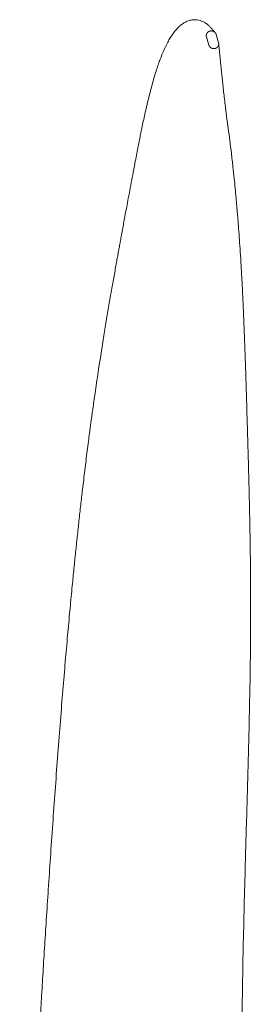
# Model space of a CAD drawing. Header units: millimetres. Extents: x 21 to 1445, y 16 to 3591.
# Tile 8 of 8: x 1294 to 1444, y 2954 to 3591. Entities that reach past the tile are written whole.
import ezdxf

# ---------------------------------------------------------------- set-up
doc = ezdxf.new("R2010")
doc.units = ezdxf.units.MM

msp = doc.modelspace()

# ---------------------------------------------------------------- linework, layer by layer
at = {"color": 7, "linetype": 'Continuous', "lineweight": 15}
for p, q in [((1416.29, 3574.33), (1414.7, 3579.75)), ((1420.96, 3581.32), (1422.55, 3575.89))]:
    msp.add_line(p, q, dxfattribs=at)
for points, knots in [([(1420.16, 3582.62), (1419.72, 3583.1), (1418.9, 3584.01), (1417.52, 3585.69), (1416.27, 3586.96), (1415.21, 3587.86), (1414.2, 3588.58), (1413.28, 3589.11), (1412.4, 3589.57), (1411.53, 3589.94), (1410.33, 3590.37), (1408.72, 3590.74), (1406.61, 3590.83), (1404.16, 3590.47), (1401.8, 3589.63), (1399.54, 3588.38), (1397.46, 3586.77), (1395.33, 3584.7), (1393.26, 3582.1), (1391.32, 3579.21), (1389.58, 3576.15), (1387.95, 3572.85), (1386.32, 3569.15), (1384.92, 3565.57), (1383.63, 3562.01), (1382.44, 3558.45), (1381.18, 3554.41), (1379.87, 3549.88), (1378.57, 3545.07), (1377.28, 3539.97), (1376.07, 3534.89), (1374.94, 3529.9), (1373.92, 3525.23), (1373, 3520.91), (1372.16, 3516.85), (1371.38, 3512.93), (1370.56, 3508.8), (1369.67, 3504.22), (1368.68, 3499.09), (1367.6, 3493.4), (1366.43, 3487.14), (1365.28, 3481.02), (1364.18, 3475.18), (1363.21, 3469.94), (1362.27, 3464.93), (1361.42, 3460.37), (1360.61, 3455.97), (1359.85, 3451.85), (1359.17, 3448.14), (1358.65, 3445.34), (1358.24, 3443.05), (1357.82, 3440.78), (1357.32, 3437.99), (1356.71, 3434.61), (1355.99, 3430.61), (1354.94, 3424.74), (1353.58, 3417), (1351.91, 3407.38), (1350.18, 3397.2), (1348.41, 3386.43), (1346.59, 3375.06), (1345, 3364.8), (1343.71, 3356.19), (1342.77, 3349.75), (1341.98, 3344.28), (1341.35, 3339.79), (1340.86, 3336.3), (1340.46, 3333.38), (1340.07, 3330.51), (1339.62, 3327.18), (1339.07, 3322.99), (1338.4, 3317.87), (1337.64, 3311.98), (1336.87, 3305.82), (1336.11, 3299.62), (1335.36, 3293.4), (1334.48, 3285.88), (1333.46, 3277.04), (1332.33, 3266.88), (1331.23, 3256.7), (1330.15, 3246.43), (1329.07, 3235.82), (1327.88, 3223.84), (1326.57, 3210.13), (1325.14, 3194.52), (1323.65, 3177.61), (1322.1, 3159.38), (1320.51, 3139.81), (1318.9, 3119.04), (1317.3, 3097.65), (1315.74, 3076.03), (1314.26, 3054.73), (1312.85, 3033.87), (1311.55, 3014.02), (1310.34, 2995.16), (1309.24, 2977.29), (1308.21, 2960.19), (1307.25, 2943.67), (1306.32, 2927.3), (1305.41, 2910.66), (1304.51, 2893.53), (1303.63, 2875.91), (1302.75, 2857.78), (1301.9, 2839.13), (1301.07, 2819.96), (1300.27, 2800.24), (1299.5, 2779.97), (1298.77, 2759.12), (1298.09, 2737.71), (1297.49, 2716.9), (1296.99, 2697.22), (1296.58, 2679.18), (1296.25, 2662.14), (1295.98, 2646.12), (1295.78, 2631.23), (1295.62, 2617.45), (1295.52, 2604.77), (1295.44, 2593.08), (1295.38, 2583.21), (1295.33, 2574.69), (1295.28, 2566.93), (1295.22, 2558.54), (1295.15, 2549.41), (1295.04, 2539.54), (1294.9, 2528.93), (1294.74, 2519.26), (1294.57, 2511.02), (1294.42, 2504.71), (1294.27, 2499.21), (1294.14, 2494.85), (1294.06, 2492.35), (1294.03, 2491.39)], [0, 0, 0, 0, 0.0057651, 0.0109689, 0.0154127, 0.0191345, 0.0222985, 0.0248517, 0.0268831, 0.0288242, 0.0309406, 0.0351982, 0.0398912, 0.0448897, 0.049904, 0.0548095, 0.0599643, 0.0657455, 0.0723498, 0.0784528, 0.0838408, 0.0902142, 0.096193, 0.1024041, 0.1070954, 0.1122869, 0.1179989, 0.1242393, 0.1308517, 0.1370842, 0.1438075, 0.1498422, 0.1553171, 0.1606091, 0.1651941, 0.1696443, 0.1743255, 0.1795881, 0.1854298, 0.1918458, 0.1988286, 0.2063729, 0.2121124, 0.2180149, 0.2234507, 0.2283337, 0.2326656, 0.2375067, 0.2414057, 0.2443631, 0.2463016, 0.2485783, 0.2514609, 0.2549502, 0.2590475, 0.2637544, 0.2729204, 0.2824934, 0.2924798, 0.3028922, 0.313757, 0.3249929, 0.3318447, 0.3377845, 0.3428054, 0.346896, 0.350043, 0.3523119, 0.3548011, 0.3577756, 0.3612443, 0.3660333, 0.3714159, 0.376848, 0.3822698, 0.387678, 0.3930713, 0.4017729, 0.4104262, 0.4190209, 0.4275467, 0.4361979, 0.4454598, 0.4572004, 0.4698438, 0.4833964, 0.4978584, 0.5132156, 0.5294409, 0.5461869, 0.5623924, 0.578657, 0.5941775, 0.6089899, 0.6226807, 0.6357384, 0.648174, 0.6599966, 0.6716715, 0.6836597, 0.6959694, 0.7086106, 0.721595, 0.7349374, 0.7486553, 0.7627685, 0.7773015, 0.7922832, 0.8077468, 0.8236653, 0.837542, 0.8507893, 0.8633953, 0.8753425, 0.8866095, 0.8969897, 0.9067063, 0.9157877, 0.9241838, 0.9298957, 0.9360245, 0.9427926, 0.9502279, 0.9583613, 0.9672268, 0.9768616, 0.982962, 0.9884601, 0.9932913, 0.9974335, 1, 1, 1, 1]), ([(1414.7, 3579.75), (1414.69, 3579.78), (1414.68, 3579.82), (1414.67, 3579.88), (1414.66, 3579.92), (1414.65, 3579.96), (1414.64, 3580.01), (1414.63, 3580.08), (1414.61, 3580.17), (1414.6, 3580.25), (1414.6, 3580.34), (1414.59, 3580.43), (1414.59, 3580.51), (1414.59, 3580.6), (1414.59, 3580.69), (1414.6, 3580.78), (1414.61, 3580.86), (1414.62, 3580.95), (1414.63, 3581.04), (1414.65, 3581.13), (1414.67, 3581.21), (1414.7, 3581.3), (1414.72, 3581.39), (1414.75, 3581.47), (1414.78, 3581.56), (1414.82, 3581.64), (1414.85, 3581.71), (1414.87, 3581.76), (1414.89, 3581.79), (1414.89, 3581.8), (1414.9, 3581.82), (1414.91, 3581.83), (1414.91, 3581.84), (1414.92, 3581.86), (1414.94, 3581.88), (1414.95, 3581.91), (1414.97, 3581.93), (1414.99, 3581.98), (1415.03, 3582.05), (1415.08, 3582.13), (1415.14, 3582.2), (1415.19, 3582.28), (1415.25, 3582.35), (1415.3, 3582.41), (1415.34, 3582.45), (1415.36, 3582.47), (1415.38, 3582.49), (1415.39, 3582.51), (1415.41, 3582.53), (1415.45, 3582.57), (1415.5, 3582.62), (1415.55, 3582.66), (1415.59, 3582.7), (1415.65, 3582.75), (1415.72, 3582.8), (1415.77, 3582.84), (1415.81, 3582.87), (1415.84, 3582.9), (1415.88, 3582.93), (1415.92, 3582.96), (1415.96, 3582.98), (1416, 3583.01), (1416.04, 3583.03), (1416.07, 3583.05), (1416.09, 3583.06), (1416.11, 3583.07), (1416.13, 3583.08), (1416.15, 3583.09), (1416.17, 3583.11), (1416.19, 3583.12), (1416.21, 3583.13), (1416.24, 3583.14), (1416.26, 3583.16), (1416.3, 3583.17), (1416.34, 3583.2), (1416.39, 3583.22), (1416.43, 3583.24), (1416.48, 3583.26), (1416.52, 3583.27), (1416.57, 3583.29), (1416.61, 3583.31), (1416.66, 3583.33), (1416.7, 3583.34), (1416.77, 3583.36), (1416.83, 3583.38), (1416.88, 3583.4), (1416.91, 3583.4), (1416.93, 3583.41), (1416.94, 3583.41), (1416.96, 3583.42), (1416.97, 3583.42), (1417, 3583.43), (1417.02, 3583.43), (1417.04, 3583.44), (1417.05, 3583.44), (1417.06, 3583.44), (1417.07, 3583.44), (1417.07, 3583.44), (1417.08, 3583.45), (1417.08, 3583.45), (1417.09, 3583.45), (1417.1, 3583.45), (1417.1, 3583.45), (1417.11, 3583.45), (1417.12, 3583.45), (1417.14, 3583.46), (1417.17, 3583.47), (1417.22, 3583.47), (1417.27, 3583.48), (1417.32, 3583.49), (1417.36, 3583.5), (1417.41, 3583.5), (1417.46, 3583.51), (1417.51, 3583.51), (1417.56, 3583.52), (1417.6, 3583.52), (1417.65, 3583.52), (1417.7, 3583.53), (1417.75, 3583.53), (1417.8, 3583.53), (1417.84, 3583.53), (1417.88, 3583.53), (1417.91, 3583.53), (1417.94, 3583.53), (1417.96, 3583.53), (1417.99, 3583.52), (1418.01, 3583.52), (1418.03, 3583.52), (1418.05, 3583.52), (1418.06, 3583.52), (1418.07, 3583.52), (1418.08, 3583.52), (1418.09, 3583.52), (1418.1, 3583.52), (1418.11, 3583.52), (1418.12, 3583.52), (1418.13, 3583.52), (1418.14, 3583.51), (1418.16, 3583.51), (1418.18, 3583.51), (1418.21, 3583.51), (1418.24, 3583.5), (1418.27, 3583.5), (1418.29, 3583.5), (1418.3, 3583.5), (1418.3, 3583.5), (1418.31, 3583.49), (1418.32, 3583.49), (1418.34, 3583.49), (1418.35, 3583.49), (1418.37, 3583.49), (1418.4, 3583.48), (1418.43, 3583.48), (1418.46, 3583.47), (1418.48, 3583.47), (1418.49, 3583.47), (1418.5, 3583.46), (1418.51, 3583.46), (1418.52, 3583.46), (1418.53, 3583.46), (1418.54, 3583.46), (1418.56, 3583.45), (1418.58, 3583.45), (1418.6, 3583.44), (1418.61, 3583.44), (1418.62, 3583.44), (1418.63, 3583.44), (1418.63, 3583.43), (1418.64, 3583.43), (1418.65, 3583.43), (1418.66, 3583.43), (1418.66, 3583.43), (1418.67, 3583.43), (1418.68, 3583.42), (1418.69, 3583.42), (1418.71, 3583.42), (1418.73, 3583.41), (1418.75, 3583.41), (1418.77, 3583.4), (1418.79, 3583.4), (1418.8, 3583.39), (1418.82, 3583.39), (1418.83, 3583.38), (1418.85, 3583.38), (1418.86, 3583.37), (1418.88, 3583.37), (1418.89, 3583.36), (1418.91, 3583.36), (1418.92, 3583.35), (1418.93, 3583.35), (1418.94, 3583.35), (1418.95, 3583.34), (1418.96, 3583.34), (1418.97, 3583.34), (1418.98, 3583.33), (1419, 3583.33), (1419.01, 3583.32), (1419.03, 3583.32), (1419.04, 3583.31), (1419.05, 3583.31), (1419.07, 3583.3), (1419.08, 3583.3), (1419.1, 3583.29), (1419.11, 3583.28), (1419.13, 3583.28), (1419.14, 3583.27), (1419.16, 3583.27), (1419.17, 3583.26), (1419.19, 3583.25), (1419.21, 3583.24), (1419.24, 3583.23), (1419.27, 3583.22), (1419.3, 3583.2), (1419.32, 3583.19), (1419.34, 3583.18), (1419.36, 3583.18), (1419.38, 3583.16), (1419.4, 3583.15), (1419.42, 3583.14), (1419.43, 3583.14), (1419.44, 3583.13), (1419.45, 3583.13), (1419.45, 3583.13), (1419.45, 3583.13), (1419.45, 3583.13), (1419.46, 3583.12), (1419.46, 3583.12), (1419.47, 3583.12), (1419.48, 3583.11), (1419.49, 3583.11), (1419.5, 3583.1), (1419.52, 3583.09), (1419.54, 3583.08), (1419.57, 3583.06), (1419.6, 3583.05), (1419.62, 3583.03), (1419.65, 3583.01), (1419.67, 3583), (1419.7, 3582.98), (1419.72, 3582.96), (1419.75, 3582.95), (1419.77, 3582.93), (1419.8, 3582.91), (1419.83, 3582.89), (1419.87, 3582.86), (1419.92, 3582.82), (1419.97, 3582.79), (1420.01, 3582.75), (1420.06, 3582.71), (1420.1, 3582.67), (1420.15, 3582.63), (1420.19, 3582.59), (1420.23, 3582.55), (1420.27, 3582.5), (1420.31, 3582.46), (1420.35, 3582.42), (1420.39, 3582.37), (1420.43, 3582.33), (1420.46, 3582.28), (1420.5, 3582.23), (1420.53, 3582.19), (1420.57, 3582.14), (1420.6, 3582.09), (1420.63, 3582.04), (1420.66, 3581.99), (1420.69, 3581.95), (1420.72, 3581.9), (1420.75, 3581.84), (1420.77, 3581.79), (1420.81, 3581.73), (1420.85, 3581.64), (1420.88, 3581.55), (1420.91, 3581.48), (1420.93, 3581.43), (1420.94, 3581.37), (1420.95, 3581.34), (1420.96, 3581.32)], [0.3193664, 0.3193664, 0.3193664, 0.3193664, 0.322115, 0.3234892, 0.3248635, 0.3262378, 0.3276121, 0.3303607, 0.3331092, 0.3358578, 0.3386064, 0.3413549, 0.3441035, 0.3468521, 0.3496006, 0.3523492, 0.3550978, 0.3578464, 0.3605949, 0.3633435, 0.3660921, 0.3688406, 0.3715892, 0.3743378, 0.3770863, 0.3798349, 0.3825835, 0.3839578, 0.3846449, 0.385332, 0.3856756, 0.3860192, 0.3863628, 0.3867063, 0.3880806, 0.3887678, 0.3894549, 0.3908292, 0.3935777, 0.3963263, 0.3990749, 0.4018235, 0.404572, 0.4073206, 0.4086949, 0.409382, 0.4100692, 0.4107563, 0.4114434, 0.4128177, 0.4155663, 0.4169406, 0.4183149, 0.4210634, 0.423812, 0.4251863, 0.4265606, 0.4279349, 0.4293091, 0.4306834, 0.4320577, 0.433432, 0.4348063, 0.4354934, 0.4361806, 0.4368677, 0.4375548, 0.438242, 0.4389291, 0.4396163, 0.4403034, 0.4409906, 0.4416777, 0.443052, 0.4444263, 0.4458006, 0.4471748, 0.4485491, 0.4499234, 0.4512977, 0.452672, 0.4540463, 0.4554205, 0.4567948, 0.4595434, 0.4609177, 0.4616048, 0.4619484, 0.462292, 0.4629791, 0.4633227, 0.4636663, 0.4650405, 0.4653841, 0.4657277, 0.4658995, 0.4660713, 0.466243, 0.4664148, 0.4665866, 0.4667584, 0.4669302, 0.467102, 0.4672737, 0.4674455, 0.4677891, 0.4691634, 0.4705377, 0.471912, 0.4732862, 0.4746605, 0.4760348, 0.4774091, 0.4787834, 0.4801577, 0.481532, 0.4829062, 0.4842805, 0.4856548, 0.4870291, 0.4884034, 0.4897777, 0.4904648, 0.4911519, 0.4918391, 0.4925262, 0.4932134, 0.4939005, 0.4942441, 0.4945877, 0.4949312, 0.4952748, 0.4952748, 0.4957433, 0.4962118, 0.4964461, 0.4966804, 0.4971489, 0.4976174, 0.4980859, 0.499023, 0.49996, 0.500897, 0.5013656, 0.5015998, 0.5018341, 0.5020683, 0.5023026, 0.5027711, 0.5032396, 0.5037082, 0.5046452, 0.5055822, 0.5065193, 0.5069878, 0.5072221, 0.5074563, 0.5079248, 0.5081591, 0.5083934, 0.5088619, 0.5093304, 0.5102674, 0.510736, 0.5109702, 0.5112045, 0.5114387, 0.511673, 0.5119073, 0.5121415, 0.5123758, 0.51261, 0.5128443, 0.5130786, 0.5135471, 0.5140156, 0.5144841, 0.5149526, 0.5158897, 0.5163582, 0.5168267, 0.5172952, 0.5177638, 0.5182323, 0.5187008, 0.5191693, 0.5196378, 0.5201064, 0.5205749, 0.5210434, 0.5212777, 0.5215119, 0.5217462, 0.5219804, 0.522449, 0.5229175, 0.523386, 0.5238545, 0.524323, 0.5247916, 0.5252601, 0.5257286, 0.5261971, 0.5266656, 0.5271342, 0.5276027, 0.5280712, 0.5285397, 0.5290082, 0.5299453, 0.5308823, 0.5318194, 0.5327564, 0.5336934, 0.534162, 0.5346305, 0.5355675, 0.5365046, 0.5369731, 0.5374416, 0.5376759, 0.537793, 0.5378516, 0.5379101, 0.5380272, 0.5381444, 0.5382615, 0.5383786, 0.5388472, 0.5393157, 0.5397842, 0.5402527, 0.5411898, 0.5421268, 0.5430638, 0.5440009, 0.5449379, 0.545875, 0.546812, 0.547749, 0.5486861, 0.5496231, 0.5505602, 0.5514972, 0.5533713, 0.5552454, 0.5571194, 0.5589935, 0.5608676, 0.5627417, 0.5646158, 0.5664898, 0.5683639, 0.570238, 0.5721121, 0.5739862, 0.5758602, 0.5777343, 0.5796084, 0.5814825, 0.5833566, 0.5852306, 0.5871047, 0.5889788, 0.5908529, 0.592727, 0.594601, 0.5964751, 0.5983492, 0.6002233, 0.6039714, 0.6077196, 0.6095937, 0.6114678, 0.6133418, 0.6152159, 0.6152159, 0.6152159, 0.6152159]), ([(1422.55, 3575.89), (1422.56, 3575.87), (1422.58, 3575.81), (1422.6, 3575.72), (1422.61, 3575.65), (1422.62, 3575.59), (1422.63, 3575.55), (1422.64, 3575.5), (1422.64, 3575.45), (1422.65, 3575.41), (1422.66, 3575.34), (1422.66, 3575.26), (1422.67, 3575.17), (1422.67, 3575.07), (1422.66, 3574.99), (1422.66, 3574.92), (1422.65, 3574.87), (1422.65, 3574.82), (1422.64, 3574.72), (1422.62, 3574.6), (1422.59, 3574.46), (1422.56, 3574.36), (1422.53, 3574.26), (1422.5, 3574.16), (1422.46, 3574.06), (1422.42, 3573.96), (1422.37, 3573.86), (1422.32, 3573.76), (1422.26, 3573.67), (1422.21, 3573.58), (1422.16, 3573.5), (1422.12, 3573.45), (1422.1, 3573.42), (1422.08, 3573.4), (1422.07, 3573.38), (1422.06, 3573.37), (1422.05, 3573.36), (1422.04, 3573.35), (1422.03, 3573.34), (1422.03, 3573.33), (1422.02, 3573.32), (1422.01, 3573.31), (1422, 3573.3), (1422, 3573.29), (1421.99, 3573.29), (1421.99, 3573.28), (1421.98, 3573.28), (1421.98, 3573.27), (1421.98, 3573.27), (1421.97, 3573.26), (1421.97, 3573.26), (1421.97, 3573.26), (1421.97, 3573.25), (1421.96, 3573.25), (1421.96, 3573.25), (1421.96, 3573.25), (1421.96, 3573.24), (1421.95, 3573.24), (1421.95, 3573.24), (1421.95, 3573.24), (1421.95, 3573.23), (1421.95, 3573.23), (1421.94, 3573.23), (1421.94, 3573.23), (1421.94, 3573.22), (1421.94, 3573.22), (1421.93, 3573.22), (1421.93, 3573.22), (1421.93, 3573.21), (1421.93, 3573.21), (1421.92, 3573.2), (1421.92, 3573.2), (1421.91, 3573.19), (1421.91, 3573.19), (1421.9, 3573.18), (1421.89, 3573.18), (1421.89, 3573.17), (1421.88, 3573.16), (1421.87, 3573.15), (1421.86, 3573.13), (1421.84, 3573.12), (1421.82, 3573.1), (1421.8, 3573.08), (1421.78, 3573.06), (1421.77, 3573.04), (1421.75, 3573.02), (1421.72, 3573), (1421.69, 3572.97), (1421.65, 3572.94), (1421.62, 3572.91), (1421.59, 3572.89), (1421.57, 3572.87), (1421.54, 3572.84), (1421.51, 3572.82), (1421.49, 3572.8), (1421.46, 3572.78), (1421.44, 3572.77), (1421.42, 3572.76), (1421.42, 3572.75), (1421.4, 3572.74), (1421.38, 3572.72), (1421.35, 3572.71), (1421.31, 3572.68), (1421.26, 3572.65), (1421.21, 3572.61), (1421.15, 3572.58), (1421.08, 3572.54), (1421, 3572.5), (1420.92, 3572.45), (1420.83, 3572.42), (1420.75, 3572.38), (1420.67, 3572.35), (1420.58, 3572.32), (1420.5, 3572.29), (1420.42, 3572.26), (1420.34, 3572.24), (1420.26, 3572.22), (1420.18, 3572.2), (1420.1, 3572.19), (1420.03, 3572.17), (1419.95, 3572.16), (1419.87, 3572.15), (1419.8, 3572.14), (1419.73, 3572.13), (1419.67, 3572.13), (1419.62, 3572.12), (1419.58, 3572.12), (1419.55, 3572.12), (1419.51, 3572.12), (1419.48, 3572.12), (1419.44, 3572.12), (1419.41, 3572.12), (1419.37, 3572.12), (1419.34, 3572.12), (1419.31, 3572.12), (1419.27, 3572.12), (1419.24, 3572.12), (1419.21, 3572.13), (1419.18, 3572.13), (1419.17, 3572.13), (1419.17, 3572.13), (1419.15, 3572.13), (1419.13, 3572.13), (1419.1, 3572.13), (1419.08, 3572.14), (1419.06, 3572.14), (1419.03, 3572.14), (1419, 3572.14), (1418.97, 3572.15), (1418.96, 3572.15), (1418.94, 3572.15), (1418.93, 3572.15), (1418.93, 3572.15), (1418.92, 3572.15), (1418.92, 3572.16), (1418.92, 3572.16), (1418.91, 3572.16), (1418.91, 3572.16), (1418.9, 3572.16), (1418.89, 3572.16), (1418.88, 3572.16), (1418.87, 3572.16), (1418.86, 3572.16), (1418.85, 3572.17), (1418.85, 3572.17), (1418.84, 3572.17), (1418.83, 3572.17), (1418.81, 3572.17), (1418.79, 3572.18), (1418.77, 3572.18), (1418.74, 3572.19), (1418.72, 3572.19), (1418.69, 3572.2), (1418.68, 3572.2), (1418.66, 3572.2), (1418.64, 3572.21), (1418.62, 3572.21), (1418.6, 3572.22), (1418.58, 3572.22), (1418.57, 3572.23), (1418.55, 3572.23), (1418.53, 3572.23), (1418.51, 3572.24), (1418.49, 3572.25), (1418.46, 3572.25), (1418.43, 3572.26), (1418.4, 3572.27), (1418.36, 3572.28), (1418.33, 3572.29), (1418.3, 3572.31), (1418.27, 3572.32), (1418.23, 3572.33), (1418.21, 3572.34), (1418.19, 3572.35), (1418.17, 3572.35), (1418.16, 3572.36), (1418.14, 3572.36), (1418.13, 3572.37), (1418.11, 3572.37), (1418.1, 3572.38), (1418.1, 3572.38), (1418.09, 3572.38), (1418.08, 3572.39), (1418.08, 3572.39), (1418.07, 3572.39), (1418.07, 3572.39), (1418.07, 3572.39), (1418.07, 3572.39), (1418.06, 3572.4), (1418.06, 3572.4), (1418.06, 3572.4), (1418.06, 3572.4), (1418.05, 3572.4), (1418.05, 3572.4), (1418.05, 3572.4), (1418.05, 3572.4), (1418.05, 3572.4), (1418.04, 3572.4), (1418.04, 3572.4), (1418.04, 3572.41), (1418.03, 3572.41), (1418.02, 3572.41), (1418.02, 3572.42), (1418.01, 3572.42), (1418, 3572.42), (1417.99, 3572.43), (1417.98, 3572.43), (1417.97, 3572.44), (1417.95, 3572.44), (1417.94, 3572.45), (1417.93, 3572.46), (1417.92, 3572.46), (1417.92, 3572.46), (1417.91, 3572.47), (1417.9, 3572.47), (1417.88, 3572.48), (1417.88, 3572.48), (1417.87, 3572.49), (1417.86, 3572.49), (1417.86, 3572.49), (1417.85, 3572.49), (1417.84, 3572.5), (1417.83, 3572.51), (1417.81, 3572.51), (1417.8, 3572.52), (1417.79, 3572.53), (1417.78, 3572.53), (1417.76, 3572.54), (1417.75, 3572.55), (1417.74, 3572.55), (1417.74, 3572.56), (1417.73, 3572.56), (1417.73, 3572.56), (1417.72, 3572.56), (1417.72, 3572.57), (1417.71, 3572.57), (1417.7, 3572.58), (1417.68, 3572.59), (1417.67, 3572.59), (1417.66, 3572.6), (1417.65, 3572.61), (1417.64, 3572.61), (1417.63, 3572.62), (1417.62, 3572.62), (1417.61, 3572.63), (1417.6, 3572.64), (1417.59, 3572.65), (1417.57, 3572.65), (1417.56, 3572.66), (1417.55, 3572.67), (1417.55, 3572.67), (1417.54, 3572.68), (1417.52, 3572.69), (1417.51, 3572.69), (1417.5, 3572.7), (1417.48, 3572.72), (1417.47, 3572.73), (1417.45, 3572.74), (1417.43, 3572.75), (1417.41, 3572.77), (1417.39, 3572.78), (1417.37, 3572.8), (1417.35, 3572.81), (1417.34, 3572.82), (1417.33, 3572.83), (1417.31, 3572.84), (1417.28, 3572.86), (1417.25, 3572.89), (1417.23, 3572.9), (1417.21, 3572.92), (1417.19, 3572.94), (1417.18, 3572.96), (1417.16, 3572.97), (1417.15, 3572.98), (1417.14, 3572.99), (1417.13, 3573), (1417.12, 3573), (1417.11, 3573.01), (1417.1, 3573.02), (1417.09, 3573.04), (1417.07, 3573.05), (1417.06, 3573.07), (1417.04, 3573.08), (1417.03, 3573.09), (1417.01, 3573.11), (1417, 3573.13), (1416.98, 3573.15), (1416.95, 3573.17), (1416.92, 3573.21), (1416.89, 3573.25), (1416.85, 3573.29), (1416.83, 3573.32), (1416.8, 3573.35), (1416.79, 3573.37), (1416.77, 3573.39), (1416.75, 3573.41), (1416.74, 3573.43), (1416.72, 3573.46), (1416.69, 3573.5), (1416.66, 3573.54), (1416.63, 3573.59), (1416.61, 3573.63), (1416.58, 3573.68), (1416.55, 3573.72), (1416.52, 3573.77), (1416.5, 3573.82), (1416.48, 3573.87), (1416.45, 3573.92), (1416.43, 3573.96), (1416.42, 3573.99), (1416.41, 3574.01), (1416.4, 3574.04), (1416.38, 3574.07), (1416.37, 3574.12), (1416.35, 3574.17), (1416.33, 3574.22), (1416.31, 3574.27), (1416.3, 3574.31), (1416.29, 3574.33)], [0.9135971, 0.9135971, 0.9135971, 0.9135971, 0.9149471, 0.9162972, 0.9176472, 0.9183223, 0.9189973, 0.9196723, 0.9203473, 0.9210223, 0.9216974, 0.9230474, 0.9243975, 0.9257475, 0.9270976, 0.9277726, 0.9284476, 0.9291226, 0.9297976, 0.9324977, 0.9338478, 0.9351978, 0.9365479, 0.9378979, 0.939248, 0.940598, 0.941948, 0.9432981, 0.9446481, 0.9459982, 0.9473482, 0.9480233, 0.9483608, 0.9486983, 0.9490358, 0.9492045, 0.9493733, 0.9495421, 0.9497108, 0.9498796, 0.9500483, 0.9502171, 0.9503858, 0.9504702, 0.9505546, 0.950639, 0.9507233, 0.9508077, 0.9508499, 0.9508921, 0.9509765, 0.9510187, 0.9510609, 0.951103, 0.9511452, 0.9511874, 0.9512296, 0.9512718, 0.951314, 0.9513562, 0.9513984, 0.9514406, 0.9514827, 0.9515249, 0.9515671, 0.9516093, 0.9516515, 0.9516937, 0.9517359, 0.9518203, 0.9519046, 0.951989, 0.9520734, 0.9521578, 0.9522421, 0.9524109, 0.9525797, 0.9527484, 0.9529172, 0.9530859, 0.9534234, 0.9537609, 0.9540985, 0.954436, 0.9547735, 0.955111, 0.9554485, 0.9561235, 0.9567985, 0.9574736, 0.9578111, 0.9581486, 0.9588236, 0.9591611, 0.9594986, 0.9601737, 0.9605112, 0.9606799, 0.9607643, 0.9608487, 0.9615237, 0.9618612, 0.9621987, 0.9635488, 0.9642238, 0.9648988, 0.9662489, 0.9675989, 0.968949, 0.970299, 0.971649, 0.9729991, 0.9743491, 0.9756992, 0.9770492, 0.9783993, 0.9797493, 0.9810994, 0.9824494, 0.9837995, 0.9851495, 0.9864995, 0.9878496, 0.9891996, 0.9905497, 0.9912247, 0.9918997, 0.9925748, 0.9932498, 0.9939248, 0.9945998, 0.9952748, 0.9959499, 0.9966249, 0.9972999, 0.9979749, 0.99865, 0.999325, 1, 1, 1, 1.0004858, 1.0009716, 1.0014575, 1.0019433, 1.0024291, 1.0029149, 1.0038866, 1.0043724, 1.0048582, 1.0051011, 1.0053441, 1.0054655, 1.005587, 1.0056477, 1.0057084, 1.0057692, 1.0058299, 1.0060728, 1.0063157, 1.0065586, 1.0068015, 1.0070444, 1.0071659, 1.0072874, 1.0075303, 1.0077732, 1.008259, 1.0087448, 1.0092307, 1.0097165, 1.0106881, 1.0111739, 1.0116598, 1.0121456, 1.0126314, 1.0131172, 1.0136031, 1.0140889, 1.0145747, 1.0150605, 1.0155464, 1.0160322, 1.016518, 1.0174897, 1.0184613, 1.019433, 1.0204046, 1.0213762, 1.0223479, 1.0233195, 1.0242912, 1.0252628, 1.0257487, 1.0262345, 1.0267203, 1.0272061, 1.027692, 1.0281778, 1.0284207, 1.0286636, 1.0289065, 1.0291494, 1.0292709, 1.0293923, 1.0295138, 1.0296353, 1.029696, 1.0297567, 1.0298174, 1.0298782, 1.0299996, 1.0300603, 1.0301211, 1.0301818, 1.0302425, 1.0303033, 1.030364, 1.0304854, 1.0306069, 1.0308498, 1.0310927, 1.0313356, 1.0315785, 1.0318215, 1.0320644, 1.0325502, 1.033036, 1.0335218, 1.0340077, 1.0344935, 1.0346149, 1.0347364, 1.0349793, 1.0354651, 1.035951, 1.0361939, 1.0364368, 1.0366797, 1.0368012, 1.0369226, 1.0374084, 1.0378943, 1.0383801, 1.0388659, 1.0393517, 1.0398376, 1.0403234, 1.0408092, 1.0410521, 1.041295, 1.0414165, 1.0415379, 1.0417808, 1.0420238, 1.0422667, 1.0427525, 1.0432383, 1.0437241, 1.04421, 1.0446958, 1.0451816, 1.0454245, 1.0456674, 1.0461533, 1.0466391, 1.0471249, 1.0476107, 1.0480966, 1.0483395, 1.0485824, 1.0490682, 1.049554, 1.0500399, 1.0505257, 1.0514973, 1.0519831, 1.052469, 1.0534406, 1.0544123, 1.0553839, 1.0563556, 1.0568414, 1.0573272, 1.057813, 1.0582989, 1.0602421, 1.0612138, 1.0621854, 1.0631571, 1.0641287, 1.0651004, 1.0655862, 1.066072, 1.0665579, 1.0670437, 1.0675295, 1.0680153, 1.0685012, 1.068987, 1.0699586, 1.0709303, 1.0714161, 1.0719019, 1.0728736, 1.0738452, 1.0748169, 1.0757885, 1.0777318, 1.0796751, 1.0816184, 1.0835617, 1.0845333, 1.085505, 1.0864766, 1.0874483, 1.0884199, 1.0893916, 1.0913349, 1.0932782, 1.0952215, 1.0971648, 1.0991081, 1.1010513, 1.1029946, 1.1049379, 1.1068812, 1.1088245, 1.1107678, 1.1117395, 1.1127111, 1.1136828, 1.1146544, 1.1165977, 1.118541, 1.1204843, 1.1224276, 1.1243709, 1.1243709, 1.1243709, 1.1243709]), ([(1443.39, 2386.01), (1443.4, 2386.5), (1443.43, 2387.85), (1443.49, 2390.16), (1443.52, 2393.51), (1443.66, 2397.16), (1443.68, 2400.3), (1443.64, 2403.51), (1443.6, 2406.69), (1443.48, 2409.99), (1443.37, 2413.21), (1443.05, 2417.14), (1442.88, 2420.75), (1442.73, 2423.45), (1442.63, 2425.31), (1442.57, 2426.59), (1442.53, 2427.34), (1442.5, 2427.8), (1442.48, 2428.55), (1442.44, 2429.56), (1442.39, 2430.9), (1442.32, 2432.89), (1442.23, 2435.6), (1442.15, 2438.88), (1442.07, 2442.23), (1441.99, 2445.64), (1441.9, 2449.07), (1441.8, 2452.54), (1441.7, 2456.11), (1441.59, 2459.72), (1441.48, 2463.48), (1441.42, 2467.18), (1441.28, 2470.94), (1441.16, 2474.59), (1441.1, 2478.3), (1441.05, 2482.06), (1441.02, 2485.83), (1441.01, 2490.02), (1441.02, 2494.34), (1441.06, 2498.34), (1441.1, 2501.67), (1441.15, 2504.64), (1441.22, 2507.91), (1441.31, 2511.99), (1441.44, 2516.72), (1441.61, 2521.95), (1441.8, 2527.46), (1442.01, 2532.91), (1442.19, 2537.81), (1442.35, 2542.11), (1442.49, 2546.28), (1442.66, 2551.41), (1442.83, 2557.6), (1442.99, 2564.8), (1443.11, 2572.33), (1443.19, 2580.11), (1443.21, 2588), (1443.18, 2595.66), (1443.12, 2602.67), (1443.03, 2608.8), (1442.94, 2614.05), (1442.85, 2618.65), (1442.75, 2623.09), (1442.63, 2627.89), (1442.49, 2633.43), (1442.3, 2639.72), (1441.99, 2649.83), (1441.54, 2663.43), (1441, 2680.29), (1440.5, 2697.03), (1440.01, 2713.96), (1439.55, 2731.47), (1439.12, 2749.48), (1438.71, 2768.01), (1438.35, 2787), (1438.03, 2806.82), (1437.77, 2827.25), (1437.57, 2848.25), (1437.44, 2869.32), (1437.4, 2890.15), (1437.44, 2910.28), (1437.55, 2929.71), (1437.74, 2948.42), (1438.04, 2969.8), (1438.5, 2994.01), (1439.16, 3021.16), (1439.83, 3045.93), (1440.47, 3068.54), (1441.07, 3089.29), (1441.65, 3110.48), (1442.21, 3132.09), (1442.71, 3154.8), (1443.1, 3178.55), (1443.25, 3197.46), (1443.27, 3210.83), (1443.26, 3218.43), (1443.23, 3225.44), (1443.19, 3231.49), (1443.15, 3236.15), (1443.11, 3239.58), (1443.09, 3241.97), (1443.06, 3244.04), (1443.03, 3246.12), (1443, 3248.52), (1442.95, 3252), (1442.88, 3256.74), (1442.77, 3262.88), (1442.62, 3270.57), (1442.43, 3279.67), (1442.18, 3290.08), (1441.89, 3301.06), (1441.57, 3312.62), (1441.22, 3324.78), (1440.83, 3337.59), (1440.42, 3351.07), (1440.01, 3364.16), (1439.6, 3376.58), (1439.18, 3387.92), (1438.75, 3398.82), (1438.28, 3409.36), (1437.78, 3419.51), (1437.25, 3429.21), (1436.71, 3438.17), (1436.18, 3446.38), (1435.65, 3453.82), (1435.17, 3460.11), (1434.73, 3465.47), (1434.31, 3470.39), (1433.84, 3475.74), (1433.27, 3481.79), (1432.6, 3488.51), (1431.79, 3496.12), (1430.85, 3504.26), (1429.83, 3512.53), (1429, 3518.86), (1428.41, 3523.14), (1428.09, 3525.35), (1427.85, 3527.11), (1427.66, 3528.48), (1427.48, 3529.87), (1427.17, 3532.33), (1426.74, 3535.95), (1426.2, 3540.59), (1425.68, 3545.28), (1425.2, 3549.66), (1424.77, 3553.75), (1424.37, 3557.5), (1424.01, 3561.02), (1423.69, 3564.23), (1423.44, 3566.81), (1423.27, 3568.6), (1423.12, 3570.18), (1422.92, 3572.42), (1422.75, 3574.25), (1422.65, 3575.36)], [0, 0, 0, 0, 0.001971, 0.005359, 0.008692, 0.012581, 0.016368, 0.019973, 0.024743, 0.029403, 0.034115, 0.039222, 0.04443, 0.049504, 0.054689, 0.057405, 0.059601, 0.061424, 0.063514, 0.06596, 0.068779, 0.071999, 0.077107, 0.082292, 0.087146, 0.091658, 0.096353, 0.100567, 0.104655, 0.109124, 0.112979, 0.117085, 0.121078, 0.124508, 0.1274, 0.130428, 0.134083, 0.137987, 0.141937, 0.145648, 0.148476, 0.150645, 0.153537, 0.157105, 0.161306, 0.165752, 0.170321, 0.174994, 0.179024, 0.18212, 0.185405, 0.189089, 0.194503, 0.200295, 0.206326, 0.212426, 0.218747, 0.224947, 0.230451, 0.23526, 0.239391, 0.242883, 0.246173, 0.249914, 0.254277, 0.259262, 0.264773, 0.278046, 0.29107, 0.303854, 0.316538, 0.329754, 0.343583, 0.357185, 0.371336, 0.386037, 0.40129, 0.416684, 0.432526, 0.447864, 0.462699, 0.477029, 0.490854, 0.504174, 0.524564, 0.544902, 0.565165, 0.58061, 0.596456, 0.612795, 0.629598, 0.646828, 0.666219, 0.686002, 0.692302, 0.698642, 0.7045, 0.709452, 0.713505, 0.715973, 0.717929, 0.71943, 0.721091, 0.723086, 0.725414, 0.729749, 0.734913, 0.740776, 0.749098, 0.757936, 0.767315, 0.777266, 0.787825, 0.799033, 0.810939, 0.82356, 0.833956, 0.84422, 0.853954, 0.863128, 0.872382, 0.880939, 0.888792, 0.895936, 0.902375, 0.908114, 0.912138, 0.916108, 0.920636, 0.925717, 0.931334, 0.937471, 0.944606, 0.951311, 0.957572, 0.959748, 0.961552, 0.962683, 0.963636, 0.964672, 0.966083, 0.969054, 0.972776, 0.97638, 0.97976, 0.982823, 0.985765, 0.988353, 0.991188, 0.993495, 0.994556, 0.995525, 0.997283, 1, 1, 1, 1])]:
    msp.add_open_spline(points, degree=3, knots=knots, dxfattribs=at)

doc.saveas('drawing.dxf')
